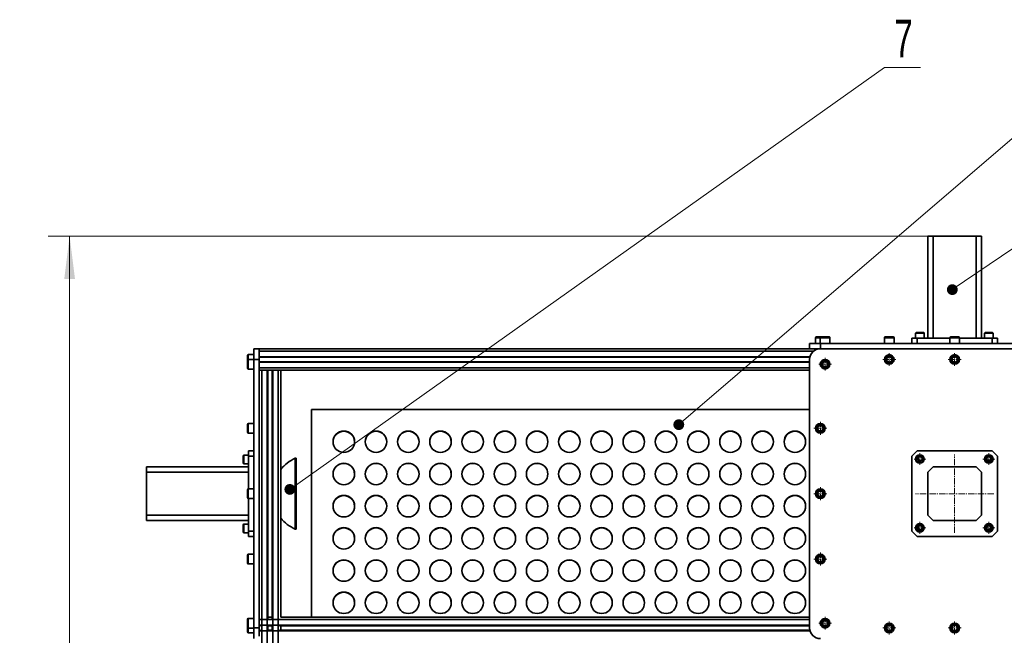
# Model space of a CAD drawing. Header units: millimetres. Extents: x 2945 to 26725, y -1089 to 16127.
# Tile 140 of 150: x 20345 to 22178, y 13004 to 14151. Entities that reach past the tile are written whole.
import ezdxf

# ---------------------------------------------------------------- set-up
doc = ezdxf.new("R2010")
doc.units = ezdxf.units.MM
doc.linetypes.add('点画线', pattern=[18, 12, -2, 2, -2])
doc.layers.get('0').update_dxf_attribs({"lineweight": 35})
for name, color, linetype, lineweight in [('中心线层', 1, '点画线', 18), ('几何体', 7, 'Continuous', 35), ('尺寸线层', 3, 'Continuous', 18), ('注释', 2, 'Continuous', 18)]:
    doc.layers.add(name, color=color, linetype=linetype, lineweight=lineweight)
doc.styles.add('SLDTEXTSTYLE1', font='txt', dxfattribs={"width": 0.667})
doc.styles.add('标准', font='txt', dxfattribs={"width": 0.667})
doc.dimstyles.new('GB_尺寸', dxfattribs={"dimtxt": 3.5, "dimasz": 4, "dimexe": 2, "dimexo": 0, "dimtad": 1, "dimdsep": 46, "dimtxsty": '标准', "dimblk": '_CAXARROW', "dimcen": 0, "dimdle": 8, "dimazin": 2, "dimtfac": 0.707107, "dimtdec": 3, "dimtmove": 2, "dimatfit": 3, "dimfxl": 0, "dimfrac": 2, "dimtolj": 1, "dimarcsym": 0})

# ---------------------------------------------------------------- blocks, each defined once
blk = doc.blocks.new('SW_NOTE_0_59')
at = {"layer": '注释', "color": 0}
for p, q in [((0, 0), (67.1, 0)), ((67.1, 0), (0, 0)), ((0, 0), (67.1, 0)), ((67.1, 0), (0, 0)), ((0, 0), (67.1, 0)), ((67.1, 0), (0, 0))]:
    blk.add_line(p, q, dxfattribs=at)
at = {"layer": '注释', "color": 0, "insert": (18.2, 89.1), "char_height": 70, "width": 56.233, "attachment_point": 1, "style": 'SLDTEXTSTYLE1'}
blk.add_mtext('\\T1.1;7', dxfattribs=at)
blk = doc.blocks.new('*X144')
at = {"layer": '注释', "linetype": 'Continuous'}
h = blk.add_hatch(color=0, dxfattribs=at)
edge = h.paths.add_edge_path(flags=0)
edge.add_arc((-606.1, -413.7), 10.2, 0, 360)
at = {"layer": '注释', "color": 0, "linetype": 'Continuous'}
blk.add_line((-606.1, -413.7), (0, 0), dxfattribs=at)
blk = doc.blocks.new('*X145')
at = {"layer": '注释', "linetype": 'Continuous'}
h = blk.add_hatch(color=0, dxfattribs=at)
edge = h.paths.add_edge_path(flags=0)
edge.add_arc((-774.8, -665.2), 10.2, 0, 360)
at = {"layer": '注释', "color": 0, "linetype": 'Continuous'}
blk.add_line((-774.8, -665.2), (0, 0), dxfattribs=at)
blk = doc.blocks.new('*X146')
at = {"layer": '注释', "linetype": 'Continuous'}
h = blk.add_hatch(color=0, dxfattribs=at)
edge = h.paths.add_edge_path(flags=0)
edge.add_arc((-1107.3, -785.8), 10.2, 0, 360)
at = {"layer": '注释', "color": 0, "linetype": 'Continuous'}
blk.add_line((-1107.3, -785.8), (0, 0), dxfattribs=at)
blk = doc.blocks.new('*X159')
at = {"layer": '尺寸线层', "linetype": 'Continuous'}
for points in [[(20437.8, 13747.6), (20447.8, 13667.6), (20427.8, 13667.6)], [(20437.8, 10747.6), (20447.8, 10827.6), (20427.8, 10827.6)]]:
    blk.add_hatch(color=0, dxfattribs=at).paths.add_polyline_path(points, flags=0)
at = {"layer": '尺寸线层', "color": 0, "linetype": 'Continuous'}
for p, q in [((22045.9, 13747.6), (20397.8, 13747.6)), ((20437.8, 13747.6), (20437.8, 10747.6)), ((20790.9, 10747.6), (20397.8, 10747.6))]:
    blk.add_line(p, q, dxfattribs=at)
at = {"layer": '尺寸线层', "color": 0, "insert": (20390.7, 12247.6), "char_height": 70, "width": 255.104, "attachment_point": 5, "rotation": 90, "line_spacing_factor": 1.15057, "style": '标准'}
blk.add_mtext('\\T1.1;3000', dxfattribs=at)
blk = doc.blocks.new('_CAXARROW')
blk.add_hatch(color=0).paths.add_polyline_path([(0, 0), (-1, 0.125), (-1, -0.125)], flags=0)

msp = doc.modelspace()

# ---------------------------------------------------------------- linework, layer by layer
at = {"layer": '中心线层'}
for p, q in [((21844.715, 13496.811), (21844.715, 13520.811)), ((21952.147, 13517.598), (21976.147, 13517.598)), ((21964.147, 13505.598), (21964.147, 13529.598)), ((22073.928, 13517.598), (22097.928, 13517.598)), ((22085.928, 13505.598), (22085.928, 13529.598)), ((21832.715, 13508.811), (21856.715, 13508.811)), ((21823.928, 13389.379), (21847.928, 13389.379)), ((21835.928, 13377.379), (21835.928, 13401.379)), ((22010.288, 13332.238), (22032.288, 13332.238)), ((22021.288, 13321.238), (22021.288, 13343.238)), ((22085.928, 13194.598), (22085.928, 13340.598)), ((22138.568, 13332.238), (22160.568, 13332.238)), ((22149.568, 13321.238), (22149.568, 13343.238)), ((21835.928, 13255.598), (21835.928, 13279.598)), ((21823.928, 13267.598), (21847.928, 13267.598)), ((22158.928, 13267.598), (22012.928, 13267.598)), ((22010.288, 13203.958), (22032.288, 13203.958)), ((22021.288, 13192.958), (22021.288, 13214.958)), ((22138.568, 13203.958), (22160.568, 13203.958)), ((22149.568, 13192.958), (22149.568, 13214.958)), ((21835.928, 13133.817), (21835.928, 13157.817)), ((21823.928, 13145.817), (21847.928, 13145.817)), ((21844.715, 13014.385), (21844.715, 13038.385)), ((21832.715, 13026.385), (21856.715, 13026.385)), ((21964.147, 13005.598), (21964.147, 13029.598)), ((22085.928, 13005.598), (22085.928, 13029.598)), ((21952.147, 13017.598), (21976.147, 13017.598)), ((22073.928, 13017.598), (22097.928, 13017.598))]:
    msp.add_line(p, q, dxfattribs=at)
at = {"layer": '几何体'}
for p, q in [((22035.928, 13747.598), (22045.928, 13747.598)), ((22035.928, 13557.598), (22035.928, 13747.598)), ((22045.928, 13747.598), (22045.928, 13557.598)), ((22045.928, 13747.598), (22125.928, 13747.598)), ((22125.928, 13557.598), (22125.928, 13747.598)), ((22125.928, 13747.598), (22135.928, 13747.598)), ((22135.928, 13747.598), (22135.928, 13557.598)), ((21826.928, 13558.098), (21826.928, 13547.598)), ((21828.51, 13558.098), (21826.928, 13558.098)), ((21828.428, 13559.598), (21829.746, 13559.598)), ((21835.715, 13558.098), (21828.51, 13558.098)), ((21829.746, 13559.598), (21837.215, 13559.598)), ((21835.715, 13558.098), (21835.715, 13547.598)), ((21837.297, 13558.098), (21835.715, 13558.098)), ((21837.215, 13559.598), (21838.533, 13559.598)), ((21853.715, 13558.098), (21837.297, 13558.098)), ((21838.533, 13559.598), (21852.215, 13559.598)), ((21853.715, 13547.598), (21853.715, 13558.098)), ((21955.147, 13558.098), (21955.147, 13547.598)), ((21956.729, 13558.098), (21955.147, 13558.098)), ((21956.647, 13559.598), (21957.965, 13559.598)), ((21973.147, 13558.098), (21956.729, 13558.098)), ((21957.965, 13559.598), (21971.647, 13559.598)), ((21973.147, 13547.598), (21973.147, 13558.098)), ((22005.928, 13547.598), (22005.928, 13557.598)), ((22005.928, 13557.598), (22015.928, 13557.598)), ((22013.288, 13566.348), (22013.288, 13557.598)), ((22014.309, 13566.348), (22013.288, 13566.348)), ((22029.288, 13566.348), (22014.309, 13566.348)), ((22014.538, 13567.598), (22015.4, 13567.598)), ((22015.4, 13567.598), (22028.038, 13567.598)), ((22015.928, 13557.598), (22015.928, 13547.598)), ((22076.928, 13557.598), (22015.928, 13557.598)), ((22029.288, 13557.598), (22029.288, 13566.348)), ((22076.928, 13558.098), (22076.928, 13547.598)), ((22078.51, 13558.098), (22076.928, 13558.098)), ((22078.428, 13559.598), (22079.746, 13559.598)), ((22094.928, 13558.098), (22078.51, 13558.098)), ((22079.746, 13559.598), (22093.428, 13559.598)), ((22094.928, 13547.598), (22094.928, 13558.098)), ((22155.928, 13557.598), (22094.928, 13557.598)), ((22141.568, 13566.348), (22141.568, 13557.598)), ((22142.589, 13566.348), (22141.568, 13566.348)), ((22157.568, 13566.348), (22142.589, 13566.348)), ((22142.818, 13567.598), (22143.68, 13567.598)), ((22143.68, 13567.598), (22156.318, 13567.598)), ((22155.928, 13547.598), (22155.928, 13557.598)), ((22155.928, 13557.598), (22165.928, 13557.598)), ((22157.568, 13557.598), (22157.568, 13566.348)), ((22165.928, 13557.598), (22165.928, 13547.598)), ((20780.928, 13537.598), (20790.928, 13537.598)), ((20780.928, 13517.598), (20780.928, 13537.598)), ((20790.928, 13537.598), (21823.289, 13537.598)), ((20790.928, 13533.098), (20790.928, 13537.598)), ((20790.928, 13522.698), (20790.928, 13533.098)), ((20790.928, 13533.098), (21823.289, 13533.098)), ((21815.928, 13537.598), (21815.928, 13547.598)), ((21815.928, 13547.598), (21835.928, 13547.598)), ((21835.928, 13537.598), (21823.289, 13537.598)), ((21835.928, 13547.598), (21835.928, 13537.598)), ((22335.928, 13547.598), (21835.928, 13547.598)), ((22335.928, 13537.598), (21835.928, 13537.598)), ((20768.928, 13516.311), (20768.928, 13525.098)), ((20768.928, 13502.63), (20768.928, 13516.311)), ((20780.928, 13526.598), (20770.428, 13526.598)), ((20770.428, 13526.598), (20770.428, 13517.811)), ((20780.928, 13517.811), (20770.428, 13517.811)), ((20770.428, 13517.811), (20770.428, 13501.393)), ((20790.928, 13517.598), (20780.928, 13517.598)), ((20780.928, 13017.598), (20780.928, 13517.598)), ((20790.928, 13522.698), (21816.589, 13522.698)), ((20790.928, 13522.042), (20790.928, 13522.698)), ((20790.928, 13522.042), (20790.928, 13517.598)), ((20790.928, 13521.698), (21816.353, 13521.698)), ((20790.928, 13017.598), (20790.928, 13517.598)), ((21815.928, 13517.598), (21815.928, 13017.598)), ((21839.504, 13511.297), (21844.263, 13514.567)), ((21844.263, 13514.567), (21849.473, 13512.081)), ((21958.936, 13520.084), (21963.695, 13523.354)), ((21959.388, 13514.329), (21958.936, 13520.084)), ((21964.599, 13511.842), (21959.388, 13514.329)), ((21963.695, 13523.354), (21968.906, 13520.867)), ((21969.358, 13515.112), (21964.599, 13511.842)), ((21968.906, 13520.867), (21969.358, 13515.112)), ((22080.717, 13520.084), (22085.476, 13523.354)), ((22081.169, 13514.329), (22080.717, 13520.084)), ((22086.38, 13511.842), (22081.169, 13514.329)), ((22085.476, 13523.354), (22090.686, 13520.867)), ((22091.139, 13515.112), (22086.38, 13511.842)), ((22090.686, 13520.867), (22091.139, 13515.112)), ((20768.928, 13501.311), (20768.928, 13502.63)), ((20770.428, 13501.393), (20770.428, 13499.811)), ((20770.428, 13499.811), (20780.928, 13499.811)), ((20790.928, 13513.498), (21815.928, 13513.498)), ((20790.928, 13512.498), (21815.928, 13512.498)), ((20790.928, 13502.098), (20790.928, 13512.498)), ((20790.928, 13502.098), (21815.928, 13502.098)), ((20790.928, 13497.598), (20795.428, 13497.598)), ((20795.428, 13497.598), (20795.428, 12497.598)), ((20795.428, 13497.598), (20805.828, 13497.598)), ((20805.828, 13497.598), (20805.828, 12497.598)), ((20805.828, 13497.598), (20806.828, 13497.598)), ((20806.828, 13497.598), (20815.028, 13497.598)), ((20806.828, 13497.598), (20806.828, 13035.159)), ((20815.028, 13497.598), (20815.028, 13035.159)), ((20815.028, 13497.598), (20816.028, 13497.598)), ((20816.028, 13497.598), (20816.028, 12497.598)), ((20816.028, 13497.598), (20826.428, 13497.598)), ((20826.428, 13497.598), (20826.428, 12497.598)), ((20826.428, 13497.598), (20830.928, 13497.598)), ((20830.928, 13497.598), (21815.928, 13497.598)), ((20830.928, 13497.598), (20830.928, 13037.598)), ((21839.956, 13505.542), (21839.504, 13511.297)), ((21845.167, 13503.055), (21839.956, 13505.542)), ((21849.925, 13506.325), (21845.167, 13503.055)), ((21849.473, 13512.081), (21849.925, 13506.325)), ((21815.928, 13424.391), (20888.428, 13424.391)), ((20888.428, 13424.391), (20888.428, 13037.598)), ((20768.928, 13383.197), (20768.928, 13396.879)), ((20780.928, 13398.379), (20770.428, 13398.379)), ((20770.428, 13398.379), (20770.428, 13381.961)), ((21830.717, 13391.865), (21835.476, 13395.135)), ((21831.169, 13386.109), (21830.717, 13391.865)), ((21836.38, 13383.623), (21831.169, 13386.109)), ((21835.476, 13395.135), (21840.686, 13392.648)), ((21841.139, 13386.893), (21836.38, 13383.623)), ((21840.686, 13392.648), (21841.139, 13386.893)), ((20768.928, 13381.879), (20768.928, 13383.197)), ((20770.428, 13381.961), (20770.428, 13380.379)), ((20770.428, 13380.379), (20780.928, 13380.379)), ((20760.928, 13325.35), (20760.928, 13337.988)), ((20770.928, 13339.238), (20762.178, 13339.238)), ((20762.178, 13339.238), (20762.178, 13324.259)), ((20770.928, 13347.598), (20780.928, 13347.598)), ((20770.928, 13337.598), (20770.928, 13347.598)), ((20770.928, 13337.598), (20770.928, 13276.598)), ((20780.928, 13337.598), (20770.928, 13337.598)), ((20859.881, 13333.552), (20857.829, 13333.552)), ((20857.829, 13201.644), (20857.829, 13333.552)), ((20859.881, 13201.644), (20859.881, 13333.552)), ((22015.928, 13347.598), (22005.928, 13337.598)), ((22005.928, 13197.598), (22005.928, 13337.598)), ((22015.928, 13347.598), (22155.928, 13347.598)), ((22017.259, 13329.98), (22017.317, 13334.598)), ((22017.317, 13334.598), (22021.346, 13336.857)), ((22021.346, 13336.857), (22025.316, 13334.497)), ((22025.316, 13334.497), (22025.258, 13329.879)), ((22145.539, 13329.98), (22145.597, 13334.598)), ((22145.597, 13334.598), (22149.626, 13336.857)), ((22149.626, 13336.857), (22153.596, 13334.497)), ((22153.596, 13334.497), (22153.538, 13329.879)), ((22165.928, 13337.598), (22155.928, 13347.598)), ((22165.928, 13337.598), (22165.928, 13197.598)), ((20580.928, 13317.598), (20770.928, 13317.598)), ((20580.928, 13307.598), (20580.928, 13317.598)), ((20760.928, 13324.488), (20760.928, 13325.35)), ((20762.178, 13324.259), (20762.178, 13323.238)), ((20762.178, 13323.238), (20770.928, 13323.238)), ((22021.229, 13327.62), (22017.259, 13329.98)), ((22025.258, 13329.879), (22021.229, 13327.62)), ((22045.928, 13317.598), (22035.928, 13307.598)), ((22125.928, 13317.598), (22045.928, 13317.598)), ((22135.928, 13307.598), (22125.928, 13317.598)), ((22149.509, 13327.62), (22145.539, 13329.98)), ((22153.538, 13329.879), (22149.509, 13327.62)), ((20580.928, 13227.598), (20580.928, 13307.598)), ((20770.928, 13307.598), (20580.928, 13307.598)), ((22035.928, 13307.598), (22035.928, 13227.598)), ((22135.928, 13227.598), (22135.928, 13307.598)), ((20780.928, 13276.598), (20770.428, 13276.598)), ((20770.428, 13276.598), (20770.428, 13260.18)), ((20768.928, 13261.416), (20768.928, 13275.098)), ((20768.928, 13260.098), (20768.928, 13261.416)), ((20770.428, 13260.18), (20770.428, 13258.598)), ((20770.428, 13258.598), (20780.928, 13258.598)), ((20770.928, 13258.598), (20770.928, 13197.598)), ((21830.717, 13270.084), (21835.476, 13273.354)), ((21831.169, 13264.329), (21830.717, 13270.084)), ((21836.38, 13261.842), (21831.169, 13264.329)), ((21835.476, 13273.354), (21840.686, 13270.867)), ((21841.139, 13265.112), (21836.38, 13261.842)), ((21840.686, 13270.867), (21841.139, 13265.112)), ((20580.928, 13227.598), (20770.928, 13227.598)), ((20580.928, 13217.598), (20580.928, 13227.598)), ((22035.928, 13227.598), (22045.928, 13217.598)), ((22125.928, 13217.598), (22135.928, 13227.598)), ((20770.928, 13217.598), (20580.928, 13217.598)), ((20760.928, 13197.07), (20760.928, 13209.708)), ((20770.928, 13210.958), (20762.178, 13210.958)), ((20762.178, 13210.958), (20762.178, 13195.979)), ((22017.259, 13201.7), (22017.317, 13206.318)), ((22017.317, 13206.318), (22021.346, 13208.577)), ((22021.346, 13208.577), (22025.316, 13206.217)), ((22025.316, 13206.217), (22025.258, 13201.599)), ((22045.928, 13217.598), (22125.928, 13217.598)), ((22145.539, 13201.7), (22145.597, 13206.318)), ((22145.597, 13206.318), (22149.626, 13208.577)), ((22149.626, 13208.577), (22153.596, 13206.217)), ((22153.596, 13206.217), (22153.538, 13201.599)), ((20760.928, 13196.208), (20760.928, 13197.07)), ((20762.178, 13195.979), (20762.178, 13194.958)), ((20762.178, 13194.958), (20770.928, 13194.958)), ((20770.928, 13197.598), (20780.928, 13197.598)), ((20770.928, 13187.598), (20770.928, 13197.598)), ((20780.928, 13187.598), (20770.928, 13187.598)), ((20857.829, 13201.644), (20859.881, 13201.644)), ((22005.928, 13197.598), (22015.928, 13187.598)), ((22155.928, 13187.598), (22015.928, 13187.598)), ((22021.229, 13199.34), (22017.259, 13201.7)), ((22025.258, 13201.599), (22021.229, 13199.34)), ((22149.509, 13199.34), (22145.539, 13201.7)), ((22153.538, 13201.599), (22149.509, 13199.34)), ((22155.928, 13187.598), (22165.928, 13197.598)), ((20768.928, 13139.635), (20768.928, 13153.317)), ((20780.928, 13154.817), (20770.428, 13154.817)), ((20770.428, 13154.817), (20770.428, 13138.399)), ((21830.717, 13148.303), (21835.476, 13151.573)), ((21831.169, 13142.548), (21830.717, 13148.303)), ((21835.476, 13151.573), (21840.686, 13149.086)), ((21840.686, 13149.086), (21841.139, 13143.331)), ((20768.928, 13138.317), (20768.928, 13139.635)), ((20770.428, 13138.399), (20770.428, 13136.817)), ((20770.428, 13136.817), (20780.928, 13136.817)), ((21836.38, 13140.061), (21831.169, 13142.548)), ((21841.139, 13143.331), (21836.38, 13140.061)), ((20806.828, 13037.598), (20815.028, 13037.598)), ((20830.928, 13037.598), (21815.928, 13037.598)), ((20768.928, 13020.203), (20768.928, 13033.885)), ((20768.928, 13018.885), (20768.928, 13020.203)), ((20768.928, 13011.416), (20768.928, 13018.885)), ((20780.928, 13035.385), (20770.428, 13035.385)), ((20770.428, 13035.385), (20770.428, 13018.967)), ((20770.428, 13018.967), (20770.428, 13017.385)), ((20790.928, 13022.698), (20790.928, 13033.098)), ((20790.928, 13033.098), (21815.928, 13033.098)), ((20790.928, 13022.698), (21815.928, 13022.698)), ((20790.928, 13021.698), (20793.366, 13021.698)), ((20805.828, 13021.698), (20816.028, 13021.698)), ((20806.828, 13022.698), (20806.828, 13012.498)), ((20815.028, 13022.698), (20815.028, 13012.498)), ((20828.489, 13021.698), (21815.928, 13021.698)), ((20830.928, 13021.698), (20830.928, 13013.498)), ((21839.504, 13028.871), (21844.263, 13032.141)), ((21839.956, 13023.115), (21839.504, 13028.871)), ((21845.167, 13020.629), (21839.956, 13023.115)), ((21844.263, 13032.141), (21849.473, 13029.654)), ((21849.925, 13023.898), (21845.167, 13020.629)), ((21849.473, 13029.654), (21849.925, 13023.898)), ((21958.936, 13020.084), (21963.695, 13023.354)), ((21959.388, 13014.329), (21958.936, 13020.084)), ((21963.695, 13023.354), (21968.906, 13020.867)), ((21968.906, 13020.867), (21969.358, 13015.112)), ((22080.717, 13020.084), (22085.476, 13023.354)), ((22081.169, 13014.329), (22080.717, 13020.084)), ((22085.476, 13023.354), (22090.686, 13020.867)), ((22090.686, 13020.867), (22091.139, 13015.112)), ((20768.928, 13010.098), (20768.928, 13011.416)), ((20770.428, 13017.385), (20780.928, 13017.385)), ((20770.428, 13017.385), (20770.428, 13010.18)), ((20770.428, 13010.18), (20770.428, 13008.598)), ((20770.428, 13008.598), (20780.928, 13008.598)), ((20780.928, 13017.598), (20790.928, 13017.598)), ((20780.928, 12997.598), (20780.928, 13017.598)), ((20790.928, 13017.598), (20790.928, 13013.154)), ((20790.928, 13013.498), (20793.366, 13013.498)), ((20790.928, 13012.498), (20790.928, 13013.154)), ((20790.928, 13002.098), (20790.928, 13012.498)), ((20790.928, 13012.498), (21816.589, 13012.498)), ((20805.828, 13013.498), (20816.028, 13013.498)), ((20828.489, 13013.498), (21816.353, 13013.498)), ((21964.599, 13011.842), (21959.388, 13014.329)), ((21969.358, 13015.112), (21964.599, 13011.842)), ((22086.38, 13011.842), (22081.169, 13014.329)), ((22091.139, 13015.112), (22086.38, 13011.842))]:
    msp.add_line(p, q, dxfattribs=at)
for centre, radius in [((21844.715, 13508.811), 9), ((21844.715, 13508.811), 7.5), ((21964.147, 13517.598), 9), ((21964.147, 13517.598), 7.5), ((22085.928, 13517.598), 9), ((22085.928, 13517.598), 7.5), ((21835.928, 13389.379), 9), ((21835.928, 13389.379), 7.5), ((20948.428, 13364.395), 19.999), ((21008.428, 13364.395), 19.999), ((21068.428, 13364.395), 19.999), ((21128.428, 13364.395), 19.999), ((21188.428, 13364.395), 19.999), ((21248.428, 13364.395), 19.999), ((21308.428, 13364.395), 19.999), ((21368.428, 13364.395), 19.999), ((21428.428, 13364.395), 19.999), ((21488.428, 13364.395), 19.999), ((21548.428, 13364.395), 19.999), ((21608.428, 13364.395), 19.999), ((21668.428, 13364.395), 19.999), ((21728.428, 13364.395), 19.999), ((21788.428, 13364.395), 19.999), ((22021.288, 13332.238), 8), ((22021.288, 13332.238), 6.75), ((22149.568, 13332.238), 8), ((22149.568, 13332.238), 6.75), ((20948.428, 13304.401), 19.999), ((21008.428, 13304.401), 19.999), ((21068.428, 13304.401), 19.999), ((21128.428, 13304.401), 19.999), ((21188.428, 13304.401), 19.999), ((21248.428, 13304.401), 19.999), ((21308.428, 13304.401), 19.999), ((21368.428, 13304.401), 19.999), ((21428.428, 13304.401), 19.999), ((21488.428, 13304.401), 19.999), ((21548.428, 13304.401), 19.999), ((21608.428, 13304.401), 19.999), ((21668.428, 13304.401), 19.999), ((21728.428, 13304.401), 19.999), ((21788.428, 13304.401), 19.999), ((21835.928, 13267.598), 9), ((20948.428, 13244.407), 19.999), ((21008.428, 13244.407), 19.999), ((21068.428, 13244.407), 19.999), ((21128.428, 13244.407), 19.999), ((21188.428, 13244.407), 19.999), ((21248.428, 13244.407), 19.999), ((21308.428, 13244.407), 19.999), ((21368.428, 13244.407), 19.999), ((21428.428, 13244.407), 19.999), ((21488.428, 13244.407), 19.999), ((21548.428, 13244.407), 19.999), ((21608.428, 13244.407), 19.999), ((21668.428, 13244.407), 19.999), ((21728.428, 13244.407), 19.999), ((21788.428, 13244.407), 19.999), ((21835.928, 13267.598), 7.5), ((20948.428, 13184.413), 19.999), ((21008.428, 13184.413), 19.999), ((21068.428, 13184.413), 19.999), ((21128.428, 13184.413), 19.999), ((21188.428, 13184.413), 19.999), ((21248.428, 13184.413), 19.999), ((21308.428, 13184.413), 19.999), ((21368.428, 13184.413), 19.999), ((21428.428, 13184.413), 19.999), ((21488.428, 13184.413), 19.999), ((21548.428, 13184.413), 19.999), ((21608.428, 13184.413), 19.999), ((21668.428, 13184.413), 19.999), ((21728.428, 13184.413), 19.999), ((21788.428, 13184.413), 19.999), ((22021.288, 13203.958), 8), ((22021.288, 13203.958), 6.75), ((22149.568, 13203.958), 8), ((22149.568, 13203.958), 6.75), ((21835.928, 13145.817), 9), ((21835.928, 13145.817), 7.5), ((20948.428, 13124.419), 19.999), ((21008.428, 13124.419), 19.999), ((21068.428, 13124.419), 19.999), ((21128.428, 13124.419), 19.999), ((21188.428, 13124.419), 19.999), ((21248.428, 13124.419), 19.999), ((21308.428, 13124.419), 19.999), ((21368.428, 13124.419), 19.999), ((21428.428, 13124.419), 19.999), ((21488.428, 13124.419), 19.999), ((21548.428, 13124.419), 19.999), ((21608.428, 13124.419), 19.999), ((21668.428, 13124.419), 19.999), ((21728.428, 13124.419), 19.999), ((21788.428, 13124.419), 19.999), ((20948.428, 13064.425), 19.999), ((21008.428, 13064.425), 19.999), ((21068.428, 13064.425), 19.999), ((21128.428, 13064.425), 19.999), ((21188.428, 13064.425), 19.999), ((21248.428, 13064.425), 19.999), ((21308.428, 13064.425), 19.999), ((21368.428, 13064.425), 19.999), ((21428.428, 13064.425), 19.999), ((21488.428, 13064.425), 19.999), ((21548.428, 13064.425), 19.999), ((21608.428, 13064.425), 19.999), ((21668.428, 13064.425), 19.999), ((21728.428, 13064.425), 19.999), ((21788.428, 13064.425), 19.999), ((21844.715, 13026.385), 9), ((21844.715, 13026.385), 7.5), ((21964.147, 13017.598), 9), ((21964.147, 13017.598), 7.5), ((22085.928, 13017.598), 9), ((22085.928, 13017.598), 7.5)]:
    msp.add_circle(centre, radius, dxfattribs=at)
for centre, radius, start, end in [((21828.428, 13558.098), 1.5, 90, 180), ((21837.215, 13558.098), 1.5, 90, 180), ((21852.215, 13558.098), 1.5, 0, 90), ((21956.647, 13558.098), 1.5, 90, 180), ((21971.647, 13558.098), 1.5, 0, 90), ((22014.538, 13566.348), 1.25, 90, 180), ((22028.038, 13566.348), 1.25, 0, 90), ((22078.428, 13558.098), 1.5, 90, 180), ((22093.428, 13558.098), 1.5, 0, 90), ((22142.818, 13566.348), 1.25, 90, 180), ((22156.318, 13566.348), 1.25, 0, 90), ((21835.928, 13517.598), 20, 90, 180), ((20770.428, 13525.098), 1.5, 90, 180), ((20770.428, 13516.311), 1.5, 90, 180), ((21964.147, 13517.598), 5, 124.491237, 184.491237), ((21964.147, 13517.598), 5, 184.491237, 244.491237), ((21964.147, 13517.598), 5, 64.491237, 124.491237), ((21964.147, 13517.598), 5, 4.491237, 64.491237), ((21964.147, 13517.598), 5, 304.491237, 4.491237), ((22085.928, 13517.598), 5, 124.491237, 184.491237), ((22085.928, 13517.598), 5, 184.491237, 244.491237), ((22085.928, 13517.598), 5, 64.491237, 124.491237), ((22085.928, 13517.598), 5, 4.491237, 64.491237), ((22085.928, 13517.598), 5, 304.491237, 4.491237), ((20770.428, 13501.311), 1.5, 180, 270), ((21844.715, 13508.811), 5, 124.491237, 184.491237), ((21844.715, 13508.811), 5, 184.491237, 244.491237), ((21844.715, 13508.811), 5, 64.491237, 124.491237), ((21844.715, 13508.811), 5, 244.491237, 304.491237), ((21844.715, 13508.811), 5, 4.491237, 64.491237), ((21844.715, 13508.811), 5, 304.491237, 4.491237), ((21964.147, 13517.598), 5, 244.491237, 304.491237), ((22085.928, 13517.598), 5, 244.491237, 304.491237), ((20770.428, 13396.879), 1.5, 90, 180), ((21835.928, 13389.379), 5, 124.491237, 184.491237), ((21835.928, 13389.379), 5, 184.491237, 244.491237), ((21835.928, 13389.379), 5, 64.491237, 124.491237), ((21835.928, 13389.379), 5, 4.491237, 64.491237), ((21835.928, 13389.379), 5, 304.491237, 4.491237), ((20770.428, 13381.879), 1.5, 180, 270), ((20948.427, 13363.973), 19.999, 89.997116, 179.39195), ((20948.429, 13363.973), 19.999, 0.608051, 90.002884), ((21008.427, 13363.973), 19.999, 89.997116, 179.391949), ((21008.429, 13363.973), 19.999, 0.608051, 90.002884), ((21068.427, 13363.973), 19.999, 89.997116, 179.391948), ((21068.429, 13363.973), 19.999, 0.608052, 90.002884), ((21128.427, 13363.973), 19.999, 89.997116, 179.391947), ((21128.429, 13363.973), 19.999, 0.608053, 90.002884), ((21188.427, 13363.973), 19.999, 89.997116, 179.391946), ((21188.429, 13363.973), 19.999, 0.608054, 90.002884), ((21248.427, 13363.973), 19.999, 89.997116, 179.391947), ((21248.429, 13363.973), 19.999, 0.608053, 90.002884), ((21308.427, 13363.973), 19.999, 89.997116, 179.391946), ((21308.429, 13363.973), 19.999, 0.608054, 90.002884), ((21368.427, 13363.973), 19.999, 89.997116, 179.391947), ((21368.429, 13363.973), 19.999, 0.608053, 90.002884), ((21428.427, 13363.973), 19.999, 89.997116, 179.391947), ((21428.429, 13363.973), 19.999, 0.608053, 90.002884), ((21488.427, 13363.973), 19.999, 89.997116, 179.391947), ((21488.429, 13363.973), 19.999, 0.608053, 90.002884), ((21548.427, 13363.973), 19.999, 89.997116, 179.391946), ((21548.429, 13363.973), 19.999, 0.608054, 90.002884), ((21608.427, 13363.973), 19.999, 89.997116, 179.391946), ((21608.429, 13363.973), 19.999, 0.608054, 90.002884), ((21668.427, 13363.973), 19.999, 89.997116, 179.391947), ((21668.429, 13363.973), 19.999, 0.608053, 90.002884), ((21728.427, 13363.973), 19.999, 89.997116, 179.391946), ((21728.429, 13363.973), 19.999, 0.608054, 90.002884), ((21788.427, 13363.973), 19.999, 89.997116, 179.391947), ((21788.429, 13363.973), 19.999, 0.608053, 90.002884), ((21835.928, 13389.379), 5, 244.491237, 304.491237), ((20762.178, 13337.988), 1.25, 90, 180), ((20888.033, 13266.434), 73.601, 114.228391, 140.884111), ((22021.288, 13332.238), 4, 119.277787, 179.277787), ((22021.288, 13332.238), 4, 179.277787, 239.277787), ((22021.288, 13332.238), 4, 59.277787, 119.277787), ((22021.288, 13332.238), 4, 299.277787, 359.277787), ((22021.288, 13332.238), 4, 359.277787, 59.277787), ((22149.568, 13332.238), 4, 119.277787, 179.277787), ((22149.568, 13332.238), 4, 179.277787, 239.277787), ((22149.568, 13332.238), 4, 59.277787, 119.277787), ((22149.568, 13332.238), 4, 299.277787, 359.277787), ((22149.568, 13332.238), 4, 359.277787, 59.277787), ((20762.178, 13324.488), 1.25, 180, 270), ((20948.427, 13303.979), 19.999, 89.997116, 179.391946), ((20948.429, 13303.979), 19.999, 0.608054, 90.002884), ((21008.427, 13303.979), 19.999, 89.997116, 179.391948), ((21008.429, 13303.979), 19.999, 0.608053, 90.002884), ((21068.427, 13303.979), 19.999, 89.997116, 179.391947), ((21068.429, 13303.979), 19.999, 0.608053, 90.002884), ((21128.427, 13303.979), 19.999, 89.997116, 179.391945), ((21128.429, 13303.979), 19.999, 0.608055, 90.002884), ((21188.427, 13303.979), 19.999, 89.997116, 179.39195), ((21188.429, 13303.979), 19.999, 0.608051, 90.002884), ((21248.427, 13303.979), 19.999, 89.997116, 179.391945), ((21248.429, 13303.979), 19.999, 0.608055, 90.002884), ((21308.427, 13303.979), 19.999, 89.997116, 179.391946), ((21308.429, 13303.979), 19.999, 0.608054, 90.002884), ((21368.427, 13303.979), 19.999, 89.997116, 179.391947), ((21368.429, 13303.979), 19.999, 0.608053, 90.002884), ((21428.427, 13303.979), 19.999, 89.997116, 179.391946), ((21428.429, 13303.979), 19.999, 0.608054, 90.002884), ((21488.427, 13303.979), 19.999, 89.997116, 179.391947), ((21488.429, 13303.979), 19.999, 0.608053, 90.002884), ((21548.427, 13303.979), 19.999, 89.997116, 179.391947), ((21548.429, 13303.979), 19.999, 0.608053, 90.002884), ((21608.427, 13303.979), 19.999, 89.997116, 179.391947), ((21608.429, 13303.979), 19.999, 0.608053, 90.002884), ((21668.427, 13303.979), 19.999, 89.997116, 179.391947), ((21668.429, 13303.979), 19.999, 0.608053, 90.002884), ((21728.427, 13303.979), 19.999, 89.997116, 179.391946), ((21728.429, 13303.979), 19.999, 0.608054, 90.002884), ((21788.427, 13303.979), 19.999, 89.997116, 179.391947), ((21788.429, 13303.979), 19.999, 0.608053, 90.002884), ((22021.288, 13332.238), 4, 239.277787, 299.277787), ((22149.568, 13332.238), 4, 239.277787, 299.277787), ((20770.428, 13275.098), 1.5, 90, 180), ((20770.428, 13260.098), 1.5, 180, 270), ((20948.427, 13243.985), 19.999, 89.997116, 179.391943), ((20948.429, 13243.985), 19.999, 0.608057, 90.002884), ((21008.427, 13243.985), 19.999, 89.997116, 179.391945), ((21008.429, 13243.985), 19.999, 0.608055, 90.002884), ((21068.427, 13243.985), 19.999, 89.997116, 179.391944), ((21068.429, 13243.985), 19.999, 0.608056, 90.002884), ((21128.427, 13243.985), 19.999, 89.997116, 179.391946), ((21128.429, 13243.985), 19.999, 0.608054, 90.002884), ((21188.427, 13243.985), 19.999, 89.997116, 179.391949), ((21188.429, 13243.985), 19.999, 0.608052, 90.002884), ((21248.427, 13243.985), 19.999, 89.997116, 179.391946), ((21248.429, 13243.985), 19.999, 0.608054, 90.002884), ((21308.427, 13243.985), 19.999, 89.997116, 179.391947), ((21308.429, 13243.985), 19.999, 0.608053, 90.002884), ((21368.427, 13243.985), 19.999, 89.997116, 179.391947), ((21368.429, 13243.985), 19.999, 0.608053, 90.002884), ((21428.427, 13243.985), 19.999, 89.997116, 179.391947), ((21428.429, 13243.985), 19.999, 0.608053, 90.002884), ((21488.427, 13243.985), 19.999, 89.997116, 179.391945), ((21488.429, 13243.985), 19.999, 0.608055, 90.002884), ((21548.427, 13243.985), 19.999, 89.997116, 179.391947), ((21548.429, 13243.985), 19.999, 0.608053, 90.002884), ((21608.427, 13243.985), 19.999, 89.997116, 179.391947), ((21608.429, 13243.985), 19.999, 0.608053, 90.002884), ((21668.427, 13243.985), 19.999, 89.997116, 179.391946), ((21668.429, 13243.985), 19.999, 0.608053, 90.002884), ((21728.427, 13243.985), 19.999, 89.997116, 179.391947), ((21728.429, 13243.985), 19.999, 0.608053, 90.002884), ((21788.427, 13243.985), 19.999, 89.997116, 179.391947), ((21788.429, 13243.985), 19.999, 0.608053, 90.002884), ((21835.928, 13267.598), 5, 124.491237, 184.491237), ((21835.928, 13267.598), 5, 184.491237, 244.491237), ((21835.928, 13267.598), 5, 64.491237, 124.491237), ((21835.928, 13267.598), 5, 244.491237, 304.491237), ((21835.928, 13267.598), 5, 4.491237, 64.491237), ((21835.928, 13267.598), 5, 304.491237, 4.491237), ((20888.033, 13268.762), 73.601, 219.115889, 245.771609), ((20762.178, 13209.708), 1.25, 90, 180), ((20948.427, 13183.991), 19.999, 89.997116, 179.391946), ((20948.429, 13183.991), 19.999, 0.608054, 90.002884), ((21008.427, 13183.991), 19.999, 89.997116, 179.391947), ((21008.429, 13183.991), 19.999, 0.608053, 90.002884), ((21068.427, 13183.991), 19.999, 89.997116, 179.391949), ((21068.429, 13183.991), 19.999, 0.608051, 90.002884), ((21128.427, 13183.991), 19.999, 89.997116, 179.391948), ((21128.429, 13183.991), 19.999, 0.608052, 90.002884), ((21188.427, 13183.991), 19.999, 89.997116, 179.391946), ((21188.429, 13183.991), 19.999, 0.608054, 90.002884), ((21248.427, 13183.991), 19.999, 89.997116, 179.391948), ((21248.429, 13183.991), 19.999, 0.608052, 90.002884), ((21308.427, 13183.991), 19.999, 89.997116, 179.391947), ((21308.429, 13183.991), 19.999, 0.608053, 90.002884), ((21368.427, 13183.991), 19.999, 89.997116, 179.391948), ((21368.429, 13183.991), 19.999, 0.608052, 90.002884), ((21428.427, 13183.991), 19.999, 89.997116, 179.391947), ((21428.429, 13183.991), 19.999, 0.608053, 90.002884), ((21488.427, 13183.991), 19.999, 89.997116, 179.391948), ((21488.429, 13183.991), 19.999, 0.608053, 90.002884), ((21548.427, 13183.991), 19.999, 89.997116, 179.391946), ((21548.429, 13183.991), 19.999, 0.608054, 90.002884), ((21608.427, 13183.991), 19.999, 89.997116, 179.391947), ((21608.429, 13183.991), 19.999, 0.608053, 90.002884), ((21668.427, 13183.991), 19.999, 89.997116, 179.391947), ((21668.429, 13183.991), 19.999, 0.608053, 90.002884), ((21728.427, 13183.991), 19.999, 89.997116, 179.391947), ((21728.429, 13183.991), 19.999, 0.608053, 90.002884), ((21788.427, 13183.991), 19.999, 89.997116, 179.391947), ((21788.429, 13183.991), 19.999, 0.608053, 90.002884), ((22021.288, 13203.958), 4, 119.277787, 179.277787), ((22021.288, 13203.958), 4, 179.277787, 239.277787), ((22021.288, 13203.958), 4, 59.277787, 119.277787), ((22021.288, 13203.958), 4, 299.277787, 359.277787), ((22021.288, 13203.958), 4, 359.277787, 59.277787), ((22149.568, 13203.958), 4, 119.277787, 179.277787), ((22149.568, 13203.958), 4, 179.277787, 239.277787), ((22149.568, 13203.958), 4, 59.277787, 119.277787), ((22149.568, 13203.958), 4, 299.277787, 359.277787), ((22149.568, 13203.958), 4, 359.277787, 59.277787), ((20762.178, 13196.208), 1.25, 180, 270), ((22021.288, 13203.958), 4, 239.277787, 299.277787), ((22149.568, 13203.958), 4, 239.277787, 299.277787), ((20770.428, 13153.317), 1.5, 90, 180), ((21835.928, 13145.817), 5, 124.491237, 184.491237), ((21835.928, 13145.817), 5, 64.491237, 124.491237), ((21835.928, 13145.817), 5, 4.491237, 64.491237), ((20770.428, 13138.317), 1.5, 180, 270), ((20948.427, 13123.997), 19.999, 89.997116, 179.39195), ((20948.429, 13123.997), 19.999, 0.60805, 90.002884), ((21008.427, 13123.997), 19.999, 89.997116, 179.391948), ((21008.429, 13123.997), 19.999, 0.608052, 90.002884), ((21068.427, 13123.997), 19.999, 89.997116, 179.391944), ((21068.429, 13123.997), 19.999, 0.608056, 90.002884), ((21128.427, 13123.997), 19.999, 89.997116, 179.391947), ((21128.429, 13123.997), 19.999, 0.608053, 90.002884), ((21188.427, 13123.997), 19.999, 89.997116, 179.391948), ((21188.429, 13123.997), 19.999, 0.608052, 90.002884), ((21248.427, 13123.997), 19.999, 89.997116, 179.391946), ((21248.429, 13123.997), 19.999, 0.608054, 90.002884), ((21308.427, 13123.997), 19.999, 89.997116, 179.391947), ((21308.429, 13123.997), 19.999, 0.608053, 90.002884), ((21368.427, 13123.997), 19.999, 89.997116, 179.391947), ((21368.429, 13123.997), 19.999, 0.608053, 90.002884), ((21428.427, 13123.997), 19.999, 89.997116, 179.391948), ((21428.429, 13123.997), 19.999, 0.608052, 90.002884), ((21488.427, 13123.997), 19.999, 89.997116, 179.391947), ((21488.429, 13123.997), 19.999, 0.608053, 90.002884), ((21548.427, 13123.997), 19.999, 89.997116, 179.391947), ((21548.429, 13123.997), 19.999, 0.608053, 90.002884), ((21608.427, 13123.997), 19.999, 89.997116, 179.391946), ((21608.429, 13123.997), 19.999, 0.608054, 90.002884), ((21668.427, 13123.997), 19.999, 89.997116, 179.391946), ((21668.429, 13123.997), 19.999, 0.608053, 90.002884), ((21728.427, 13123.997), 19.999, 89.997116, 179.391947), ((21728.429, 13123.997), 19.999, 0.608053, 90.002884), ((21788.427, 13123.997), 19.999, 89.997116, 179.391947), ((21788.429, 13123.997), 19.999, 0.608053, 90.002884), ((21835.928, 13145.817), 5, 184.491237, 244.491237), ((21835.928, 13145.817), 5, 244.491237, 304.491237), ((21835.928, 13145.817), 5, 304.491237, 4.491237), ((20948.427, 13064.003), 19.999, 89.997116, 179.391949), ((20948.429, 13064.003), 19.999, 0.608051, 90.002884), ((21008.427, 13064.003), 19.999, 89.997116, 179.391948), ((21008.429, 13064.003), 19.999, 0.608052, 90.002884), ((21068.427, 13064.003), 19.999, 89.997116, 179.391946), ((21068.429, 13064.003), 19.999, 0.608054, 90.002884), ((21128.427, 13064.003), 19.999, 89.997116, 179.391943), ((21128.429, 13064.003), 19.999, 0.608056, 90.002884), ((21188.427, 13064.003), 19.999, 89.997116, 179.391949), ((21188.429, 13064.003), 19.999, 0.608051, 90.002884), ((21248.427, 13064.003), 19.999, 89.997116, 179.391947), ((21248.429, 13064.003), 19.999, 0.608053, 90.002884), ((21308.427, 13064.003), 19.999, 89.997116, 179.391946), ((21308.429, 13064.003), 19.999, 0.608054, 90.002884), ((21368.427, 13064.003), 19.999, 89.997116, 179.391947), ((21368.429, 13064.003), 19.999, 0.608053, 90.002884), ((21428.427, 13064.003), 19.999, 89.997116, 179.391946), ((21428.429, 13064.003), 19.999, 0.608054, 90.002884), ((21488.427, 13064.003), 19.999, 89.997116, 179.391948), ((21488.429, 13064.003), 19.999, 0.608052, 90.002884), ((21548.427, 13064.003), 19.999, 89.997116, 179.391946), ((21548.429, 13064.003), 19.999, 0.608054, 90.002884), ((21608.427, 13064.003), 19.999, 89.997116, 179.391947), ((21608.429, 13064.003), 19.999, 0.608053, 90.002884), ((21668.427, 13064.003), 19.999, 89.997116, 179.391947), ((21668.429, 13064.003), 19.999, 0.608053, 90.002884), ((21728.427, 13064.003), 19.999, 89.997116, 179.391947), ((21728.429, 13064.003), 19.999, 0.608053, 90.002884), ((21788.427, 13064.003), 19.999, 89.997116, 179.391947), ((21788.429, 13064.003), 19.999, 0.608053, 90.002884), ((20770.428, 13033.885), 1.5, 90, 180), ((20770.428, 13018.885), 1.5, 180, 270), ((21844.715, 13026.385), 5, 124.491237, 184.491237), ((21844.715, 13026.385), 5, 184.491237, 244.491237), ((21844.715, 13026.385), 5, 64.491237, 124.491237), ((21844.715, 13026.385), 5, 244.491237, 304.491237), ((21844.715, 13026.385), 5, 4.491237, 64.491237), ((21844.715, 13026.385), 5, 304.491237, 4.491237), ((21964.147, 13017.598), 5, 124.491237, 184.491237), ((21964.147, 13017.598), 5, 64.491237, 124.491237), ((21964.147, 13017.598), 5, 4.491237, 64.491237), ((22085.928, 13017.598), 5, 124.491237, 184.491237), ((22085.928, 13017.598), 5, 64.491237, 124.491237), ((22085.928, 13017.598), 5, 4.491237, 64.491237), ((20770.428, 13010.098), 1.5, 180, 270), ((21835.928, 13017.598), 20, 180, 270), ((21964.147, 13017.598), 5, 184.491237, 244.491237), ((21964.147, 13017.598), 5, 244.491237, 304.491237), ((21964.147, 13017.598), 5, 304.491237, 4.491237), ((22085.928, 13017.598), 5, 184.491237, 244.491237), ((22085.928, 13017.598), 5, 244.491237, 304.491237), ((22085.928, 13017.598), 5, 304.491237, 4.491237)]:
    msp.add_arc(centre, radius, start, end, dxfattribs=at)

# ---------------------------------------------------------------- block references
at = {"layer": '注释'}
for name, p in [('SW_NOTE_0_59', (21955.147, 14061.435)), ('*X146', (21955.147, 14061.435)), ('*X145', (22347.026, 14061.435)), ('*X144', (22687.715, 14061.435))]:
    msp.add_blockref(name, p, dxfattribs=at)

# ---------------------------------------------------------------- dimensions: what is measured, and where the dimension line sits
at = {"layer": '尺寸线层'}
dim = msp.add_linear_dim(base=(20437.841, 10747.598), p1=(22045.928, 13747.598), p2=(20790.928, 10747.598), angle=270, dimstyle='GB_尺寸', override={"dimscale": 20, "dimsah": 1, "dimtfill": 1, "dimtzin": 0}, dxfattribs=at)
dim.commit()
dim.dimension.update_dxf_attribs({"geometry": '*X159', "text_midpoint": (20390.719, 12247.598), "dimtype": 160})

doc.saveas('drawing.dxf')
